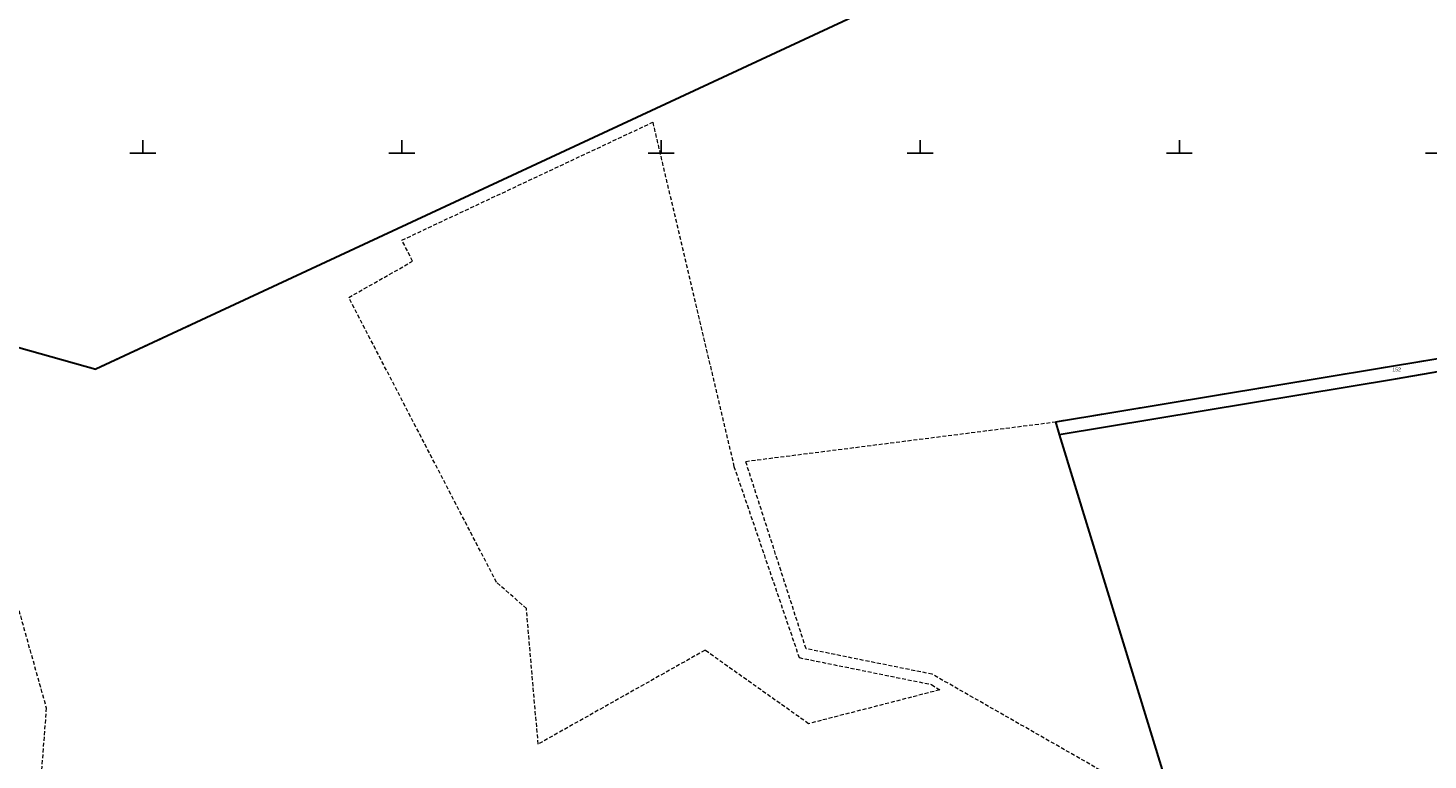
# Model space of a CAD drawing. Header units: metres. Extents: x 5548743 to 5556416, y 5707500 to 5714000.
# Tile 89 of 203: x 5552756 to 5553296, y 5710766 to 5711048. Entities that reach past the tile are written whole.
import ezdxf

# ---------------------------------------------------------------- set-up
doc = ezdxf.new("R2010")
doc.units = ezdxf.units.M
doc.header["$MEASUREMENT"] = 0
for name, pattern in [('1.5_0.75', [2.25, 1.5, -0.75]), ('2.25_0.75', [3, 2.25, -0.75]), ('219-1000', [0])]:
    doc.linetypes.add(name, pattern=pattern)
doc.layers.get('0').update_dxf_attribs({"color": 2, "linetype": 'CONTINUOUS', "lineweight": 5})
for name, color, linetype in [('211-numer działki ewidencyjnej', 7, 'CONTINUOUS'), ('218-kontur użytku gruntowego', 7, 'CONTINUOUS'), ('219-działka ewidencyjna', 7, 'CONTINUOUS'), ('jezdnia', 7, 'CONTINUOUS'), ('Wstawianie ramki sekcyjnej z opisem', 7, 'CONTINUOUS')]:
    doc.layers.add(name, color=color, linetype=linetype)
doc.styles.get("Standard").update_dxf_attribs({"font": 'Working1250', "width": 0.75})

# ---------------------------------------------------------------- blocks, each defined once
blk = doc.blocks.new('RAMKA1000K')
at = {"color": 0}
for p, q in [((0, 0), (0, 5)), ((0, 0), (5, 0)), ((95, 0), (105, 0)), ((100, 0), (100, 5)), ((195, 0), (205, 0)), ((200, 0), (200, 5)), ((295, 0), (305, 0)), ((300, 0), (300, 5)), ((395, 0), (405, 0)), ((400, 0), (400, 5)), ((495, 0), (505, 0)), ((795, 0), (800, 0)), ((800, 0), (800, 5))]:
    blk.add_line(p, q, dxfattribs=at)

msp = doc.modelspace()

# ---------------------------------------------------------------- linework, layer by layer
at = {"layer": '218-kontur użytku gruntowego', "color": 70, "linetype": '1.5_0.75', "lineweight": 18, "flags": 128}
for points in [[(5552781.94, 5710916.66), (5553112.55, 5711070.64)], [(5553112.55, 5711070.64), (5552781.94, 5710916.66)], [(5552899.99, 5710966.46), (5552996.76, 5711011.94)], [(5552996.76, 5711011.94), (5553028.13, 5710879.19)], [(5552904.14, 5710958.32), (5552899.99, 5710966.46)], [(5552879.47, 5710944.35), (5552904.14, 5710958.32)], [(5552666.16, 5710949.22), (5552781.94, 5710916.66)], [(5552781.94, 5710916.66), (5552666.16, 5710949.22)], [(5552936.52, 5710834.44), (5552879.47, 5710944.35)], [(5553152.19, 5710896.34), (5553380.47, 5710934.12)], [(5552722.89, 5710927.6), (5552762.74, 5710786)], [(5553032.66, 5710881.12), (5553152.19, 5710896.34)], [(5553028.13, 5710879.19), (5553053.29, 5710805.41)], [(5553055.95, 5710808.83), (5553032.66, 5710881.12)], [(5552948.03, 5710824.33), (5552936.52, 5710834.44)], [(5552952.58, 5710772.03), (5552948.03, 5710824.33)], [(5553104.63, 5710798.98), (5553055.95, 5710808.83)], [(5553016.96, 5710808.24), (5552952.58, 5710772.03)], [(5553056.92, 5710779.9), (5553016.96, 5710808.24)], [(5553053.29, 5710805.41), (5553104.42, 5710795.01)], [(5553188.92, 5710750.92), (5553104.63, 5710798.98)], [(5553107.51, 5710792.94), (5553056.92, 5710779.9)], [(5553104.42, 5710795.01), (5553107.51, 5710792.94)], [(5552762.74, 5710786), (5552755.93, 5710697.39)]]:
    msp.add_lwpolyline(points, dxfattribs=at)
at = {"layer": '219-działka ewidencyjna', "color": 94, "linetype": '219-1000', "lineweight": 30, "flags": 128}
for points in [[(5553112.55, 5711070.64), (5552781.94, 5710916.66)], [(5552666.16, 5710949.22), (5552781.94, 5710916.66)], [(5553152.19, 5710896.34), (5553380.47, 5710934.12)], [(5553153.68, 5710891.45), (5553283.45, 5710912.91)], [(5553283.45, 5710912.91), (5553300.55, 5710915.88)], [(5553152.19, 5710896.34), (5553153.68, 5710891.45)], [(5553153.68, 5710891.45), (5553194.45, 5710758.76)]]:
    msp.add_lwpolyline(points, dxfattribs=at)
at = {"layer": 'jezdnia', "color": 252, "linetype": '2.25_0.75', "lineweight": 18, "flags": 128}
msp.add_lwpolyline([(5553153.68, 5710891.45), (5553283.45, 5710912.91), (5553300.55, 5710915.88), (5553303.79, 5710916.41), (5553329.31, 5710920.66), (5553371.5, 5710927.41), (5553415.08, 5710934.77), (5553466.82, 5710943.69), (5553511.75, 5710951.18), (5553511.62, 5710968.21), (5553510.42, 5711078.3), (5553505.2, 5711078.61), (5553505.58, 5710955.03), (5553380.47, 5710934.12), (5553152.19, 5710896.34)], close=True, dxfattribs=at)

# ---------------------------------------------------------------- block references
at = {"layer": 'Wstawianie ramki sekcyjnej z opisem', "color": 8, "linetype": 'Continuous', "lineweight": 5}
for p in [(5552000, 5711000), (5552000, 5711000), (5552000, 5711000), (5552000, 5711000), (5552800, 5711000), (5552800, 5711000), (5552800, 5711000), (5552800, 5711000)]:
    msp.add_blockref('RAMKA1000K', p, dxfattribs=at)

# ---------------------------------------------------------------- texts
at = {"layer": '211-numer działki ewidencyjnej', "color": 94, "linetype": 'Continuous', "lineweight": 30, "width": 0.79}
msp.add_text('152', height=1.5, dxfattribs=at).set_placement((5553282.21, 5710915.82))

doc.saveas('drawing.dxf')
